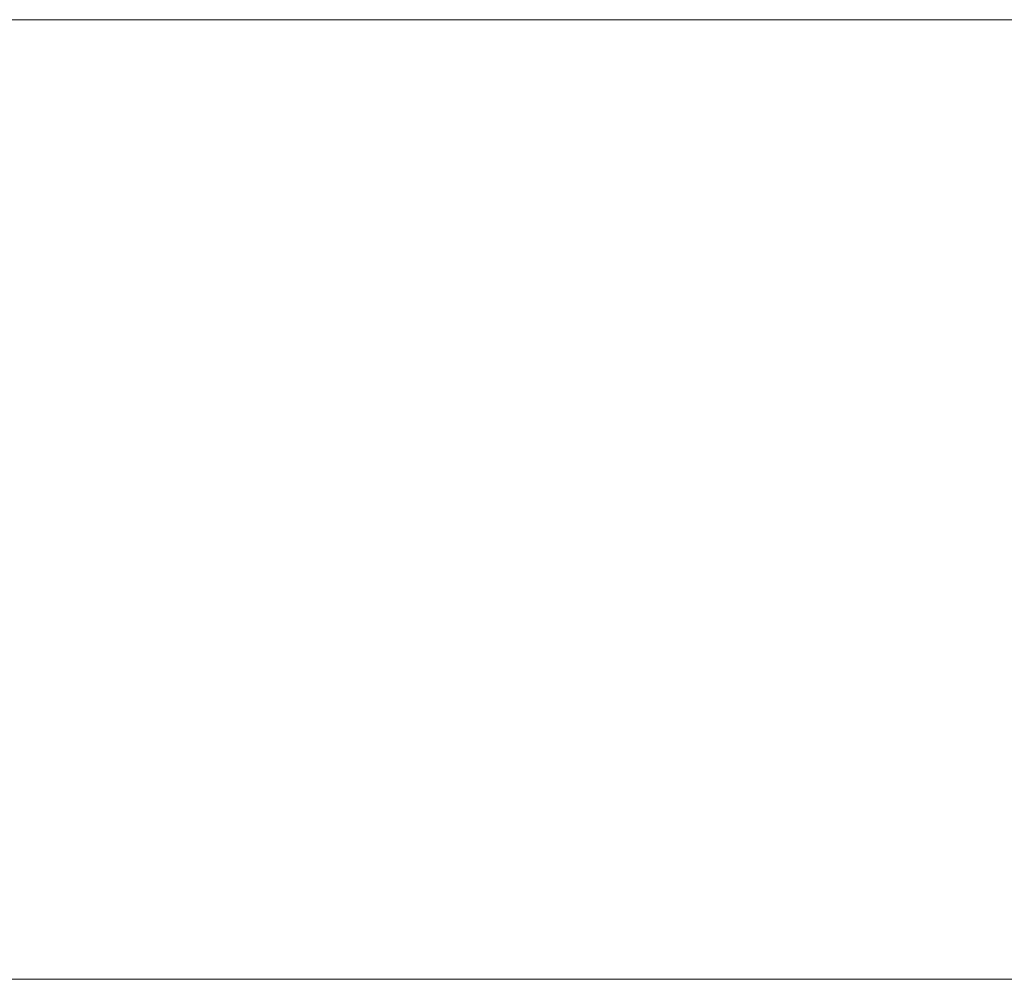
# Model space of a CAD drawing. Header units: millimetres. Extents: x -15489 to 15034, y -13406 to 13375.
# Tile 30 of 33: x -618 to -413, y -2390 to -2190. Entities that reach past the tile are written whole.
import ezdxf

# ---------------------------------------------------------------- set-up
doc = ezdxf.new("R2010")
doc.units = ezdxf.units.MM
doc.layers.add('A-WALL', color=113, linetype='Continuous', lineweight=9)

msp = doc.modelspace()

# ---------------------------------------------------------------- meshes
at = {"layer": 'A-WALL'}
mesh = msp.add_polyface(dxfattribs=at)
corners = [(-4087.87, -2190.12, 8000), (4312.13, -2190.12, 8000), (4312.13, -2190.12), (-4087.87, -2190.12)]
mesh.append_faces([[corners[k] for k in face] for face in [(0, 1, 2, 3)]])
mesh = msp.add_polyface(dxfattribs=at)
corners = [(-4087.87, -2390.12), (-4087.87, -2190.12), (4312.13, -2190.12), (4312.13, -2390.12)]
mesh.append_faces([[corners[k] for k in face] for face in [(0, 1, 2, 3)]])
mesh = msp.add_polyface(dxfattribs=at)
corners = [(4312.13, -2390.12, 8000), (4312.13, -2190.12, 8000), (-4087.87, -2190.12, 8000), (-4087.87, -2390.12, 8000)]
mesh.append_faces([[corners[k] for k in face] for face in [(0, 1, 2, 3)]])
mesh = msp.add_polyface(dxfattribs=at)
corners = [(4312.13, -2390.12), (4312.13, -2390.12, 8000), (-4087.87, -2390.12, 8000), (-4087.87, -2390.12)]
mesh.append_faces([[corners[k] for k in face] for face in [(0, 1, 2, 3)]])

doc.saveas('drawing.dxf')
